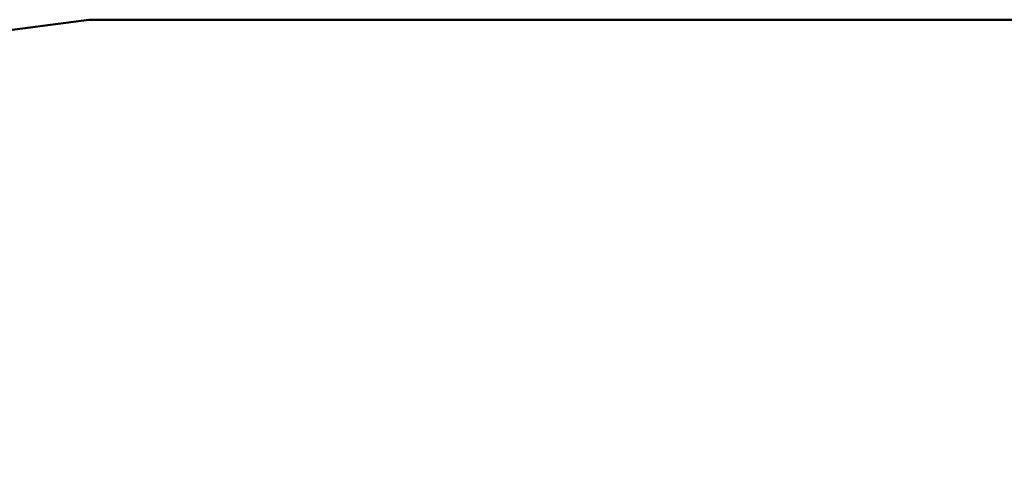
# Model space of a CAD drawing. Header units: millimetres. Extents: x -219 to 219, y -219 to 248.
# Tile 138 of 256: x -150.23 to -146.95, y -186 to -184.49. Entities that reach past the tile are written whole.
import ezdxf

# ---------------------------------------------------------------- set-up
doc = ezdxf.new("R2010")
doc.units = ezdxf.units.MM
doc.layers.add('M-EQPM', color=50, linetype='Continuous', lineweight=30)

# ---------------------------------------------------------------- blocks, each defined once
blk = doc.blocks.new('FamilyGeomCombination_10618-3D View')
at = {"layer": 'M-EQPM', "lineweight": 40}
mesh = blk.add_polyface(dxfattribs=at)
corners = [(-150, -184.4858), (-150, -184.4858, 5), (-150.647, -184.5709, 5), (-151.25, -184.8207, 5), (-151.7678, -185.218, 5), (-152.1651, -185.7358, 5), (-152.4148, -186.3387, 5), (-152.5, -186.9858, 5), (-152.4148, -187.6328, 5), (-152.1651, -188.2357, 5), (-151.7678, -188.7535, 5), (-151.25, -189.1508, 5), (-150.647, -189.4006, 5), (-150, -189.4857, 5), (-150, -189.4857), (-150.647, -189.4006), (-151.25, -189.1508), (-151.7678, -188.7535), (-152.1651, -188.2357), (-152.4148, -187.6328), (-152.5, -186.9858), (-152.4148, -186.3387), (-152.1651, -185.7358), (-151.7678, -185.218), (-151.25, -184.8207), (-150.647, -184.5709)]
mesh.append_faces([[corners[k] for k in face] for face in [(2, 25, 0, 1), (15, 12, 13, 14)]], dxfattribs={"vtx0": -1})
mesh.append_faces([[corners[k] for k in face] for face in [(3, 24, 25, 2), (5, 22, 23, 4), (4, 23, 24, 3), (6, 21, 22, 5), (21, 6, 7, 20), (8, 19, 20, 7), (9, 18, 19, 8), (11, 16, 17, 10), (10, 17, 18, 9), (12, 15, 16, 11)]], dxfattribs={"vtx0": -1, "vtx2": -1})
mesh = blk.add_polyface(dxfattribs=at)
corners = [(-150, -184.4858), (-140.0004, -184.4858), (-140.0004, -184.4858, 5), (-150, -184.4858, 5)]
mesh.append_faces([[corners[k] for k in face] for face in [(0, 1, 2, 3)]])

msp = doc.modelspace()

# ---------------------------------------------------------------- block references
at = {"layer": 'M-EQPM', "lineweight": 40}
msp.add_blockref('FamilyGeomCombination_10618-3D View', (0, 0), dxfattribs=at)

doc.saveas('drawing.dxf')
